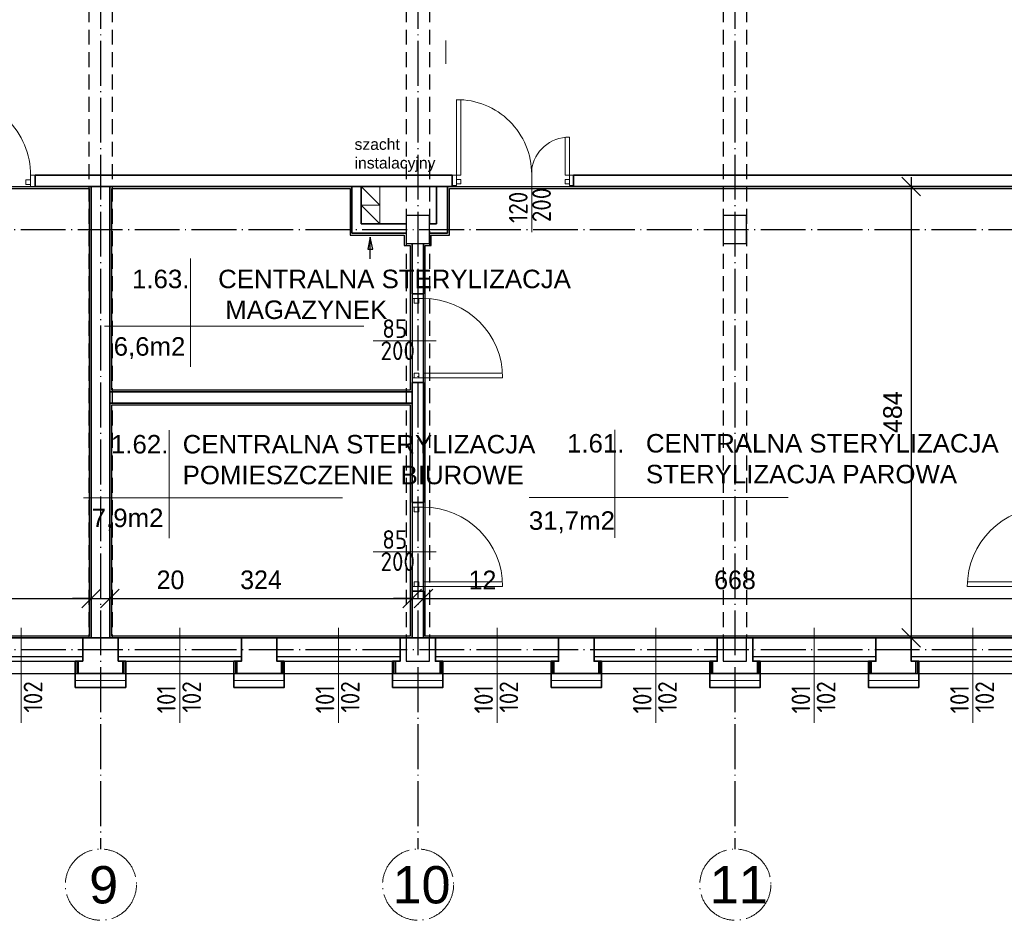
# Model space of a CAD drawing. Header units: millimetres. Extents: x -642 to 14033, y 1994 to 13520.
# Tile 12 of 72: x 3220 to 4276, y 10957 to 11922. Entities that reach past the tile are written whole.
import ezdxf

# ---------------------------------------------------------------- set-up
doc = ezdxf.new("R2010")
doc.units = ezdxf.units.MM
doc.linetypes.add('ACAD_ISO04W100', pattern=[30.5, 24, -3, 0.5, -3])
doc.linetypes.add('KRESKOWA_X2', pattern=[12, 8, -4])
for name, color, linetype, lineweight in [('drzwi', 140, 'Continuous', 13), ('KOMINY', 43, 'Continuous', 15), ('NR', 7, 'Continuous', 13), ('opisy drzwi', 40, 'Continuous', 13), ('opisy pom', 3, 'Continuous', 18), ('OPISY POM. 100', 150, 'Continuous', 20), ('sciany', 4, 'Continuous', 35), ('symetria', 7, 'ACAD_ISO04W100', 9), ('słupy', 2, 'Continuous', 30), ('wymiary', 1, 'Continuous', 13), ('ściany-OCIEPLENIE', 201, 'Continuous', 9)]:
    doc.layers.add(name, color=color, linetype=linetype, lineweight=lineweight)
doc.layers.add('POWIERZCHNIA', color=123, linetype='Continuous', plot=False)
doc.styles.add('ISO', font='isocp.shx')
doc.styles.add('ROMANS', font='ROMANS')
doc.styles.add('style1', font='arial.ttf')
doc.styles.add('SYSTEM', font='TXT')
doc.linetypes.add('BATTING', pattern='A,0.0001,-0.1,[134,ltypeshp.shx,S=0.1,R=0,X=-0.1,Y=0],-0.2,[134,ltypeshp.shx,S=0.1,R=180,X=0.1,Y=0],-0.1', length=0.4001)
doc.dimstyles.new('Jacek2', dxfattribs={"dimscale": 2, "dimtxt": 10, "dimasz": 10, "dimexe": 15, "dimexo": 15, "dimgap": 5, "dimtad": 1, "dimdec": 0, "dimzin": 0, "dimdsep": 46, "dimtxsty": 'Standard', "dimblk": 'OBLIQUE', "dimcen": 0, "dimdle": 5, "dimadec": 1, "dimazin": 0, "dimtfac": 1, "dimtdec": 0, "dimtofl": 0, "dimtmove": 0, "dimatfit": 3, "dimfxl": 1, "dimtolj": 1, "dimtzin": 0, "dimarcsym": 0})

# ---------------------------------------------------------------- blocks, each defined once
blk = doc.blocks.new('_OBLIQUE')
at = {"color": 0, "linetype": 'ByBlock'}
blk.add_line((-0.5, -0.5), (0.5, 0.5), dxfattribs=at)
blk = doc.blocks.new('*D69')
at = {"layer": 'Defpoints', "color": 0, "transparency": 16777216}
for p in [(4184.4, 11743.4), (4176.1, 11259.9), (4184.4, 11259.9)]:
    blk.add_point(p, dxfattribs=at)
at = {"layer": 'wymiary', "color": 0, "lineweight": -2, "transparency": 16777216}
for p, q in [((4176.1, 11753.4), (4176.1, 11249.9)), ((4154.4, 11743.4), (4146.1, 11743.4)), ((4154.4, 11259.9), (4146.1, 11259.9))]:
    blk.add_line(p, q, dxfattribs=at)
at = {"layer": 'wymiary', "color": 0, "lineweight": -2, "transparency": 16777216, "xscale": 20, "yscale": 20, "zscale": 20}
for p, rotation in [((4176.1, 11743.4), 90), ((4176.1, 11259.9), 270)]:
    blk.add_blockref('_OBLIQUE', p, dxfattribs=dict(at, rotation=rotation))
at = {"layer": 'wymiary', "color": 0, "transparency": 16777216, "insert": (4156.1, 11501.7), "char_height": 20, "attachment_point": 5, "rotation": 90}
blk.add_mtext('\\A1;484', dxfattribs=at)
blk = doc.blocks.new('*D174')
at = {"layer": 'Defpoints', "color": 0, "transparency": 16777216}
for p in [(3297.1, 11302), (2973.1, 11259.9), (3297.1, 11259.9)]:
    blk.add_point(p, dxfattribs=at)
at = {"layer": 'wymiary', "color": 0, "lineweight": -2, "transparency": 16777216}
for p, q in [((2973.1, 11289.9), (2973.1, 11332)), ((3297.1, 11289.9), (3297.1, 11332)), ((2963.1, 11302), (3307.1, 11302))]:
    blk.add_line(p, q, dxfattribs=at)
at = {"layer": 'wymiary', "color": 0, "lineweight": -2, "transparency": 16777216, "xscale": 20, "yscale": 20, "zscale": 20, "rotation": 180}
blk.add_blockref('_OBLIQUE', (2973.1, 11302), dxfattribs=at)
at = {"layer": 'wymiary', "color": 0, "lineweight": -2, "transparency": 16777216, "xscale": 20, "yscale": 20, "zscale": 20}
blk.add_blockref('_OBLIQUE', (3297.1, 11302), dxfattribs=at)
at = {"layer": 'wymiary', "color": 0, "transparency": 16777216, "insert": (3135.1, 11322), "char_height": 20, "attachment_point": 5}
blk.add_mtext('\\A1;324', dxfattribs=at)
blk = doc.blocks.new('*D175')
at = {"layer": 'Defpoints', "color": 0, "transparency": 16777216}
for p in [(3317.1, 11302), (3297.1, 11259.9), (3317.1, 11259.9)]:
    blk.add_point(p, dxfattribs=at)
at = {"layer": 'wymiary', "color": 0, "lineweight": -2, "transparency": 16777216}
for p, q in [((3297.1, 11289.9), (3297.1, 11332)), ((3317.1, 11289.9), (3317.1, 11332)), ((3297.1, 11302), (3277.1, 11302)), ((3317.1, 11302), (3407.1, 11302))]:
    blk.add_line(p, q, dxfattribs=at)
at = {"layer": 'wymiary', "color": 0, "lineweight": -2, "transparency": 16777216, "xscale": 20, "yscale": 20, "zscale": 20}
blk.add_blockref('_OBLIQUE', (3297.1, 11302), dxfattribs=at)
at = {"layer": 'wymiary', "color": 0, "lineweight": -2, "transparency": 16777216, "xscale": 20, "yscale": 20, "zscale": 20, "rotation": 180}
blk.add_blockref('_OBLIQUE', (3317.1, 11302), dxfattribs=at)
at = {"layer": 'wymiary', "color": 0, "transparency": 16777216, "insert": (3382.1, 11322), "char_height": 20, "attachment_point": 5}
blk.add_mtext('\\A1;20', dxfattribs=at)
blk = doc.blocks.new('*D176')
at = {"layer": 'Defpoints', "color": 0, "transparency": 16777216}
for p in [(3641.1, 11302), (3317.1, 11259.9), (3641.1, 11259.9)]:
    blk.add_point(p, dxfattribs=at)
at = {"layer": 'wymiary', "color": 0, "lineweight": -2, "transparency": 16777216}
for p, q in [((3317.1, 11289.9), (3317.1, 11332)), ((3641.1, 11289.9), (3641.1, 11332)), ((3307.1, 11302), (3651.1, 11302))]:
    blk.add_line(p, q, dxfattribs=at)
at = {"layer": 'wymiary', "color": 0, "lineweight": -2, "transparency": 16777216, "xscale": 20, "yscale": 20, "zscale": 20, "rotation": 180}
blk.add_blockref('_OBLIQUE', (3317.1, 11302), dxfattribs=at)
at = {"layer": 'wymiary', "color": 0, "lineweight": -2, "transparency": 16777216, "xscale": 20, "yscale": 20, "zscale": 20}
blk.add_blockref('_OBLIQUE', (3641.1, 11302), dxfattribs=at)
at = {"layer": 'wymiary', "color": 0, "transparency": 16777216, "insert": (3479.1, 11322), "char_height": 20, "attachment_point": 5}
blk.add_mtext('\\A1;324', dxfattribs=at)
blk = doc.blocks.new('*D177')
at = {"layer": 'Defpoints', "color": 0, "transparency": 16777216}
for p in [(3653.1, 11302), (3641.1, 11259.9), (3653.1, 11259.9)]:
    blk.add_point(p, dxfattribs=at)
at = {"layer": 'wymiary', "color": 0, "lineweight": -2, "transparency": 16777216}
for p, q in [((3641.1, 11289.9), (3641.1, 11332)), ((3653.1, 11289.9), (3653.1, 11332)), ((3641.1, 11302), (3621.1, 11302)), ((3653.1, 11302), (3739.8, 11302))]:
    blk.add_line(p, q, dxfattribs=at)
at = {"layer": 'wymiary', "color": 0, "lineweight": -2, "transparency": 16777216, "xscale": 20, "yscale": 20, "zscale": 20}
blk.add_blockref('_OBLIQUE', (3641.1, 11302), dxfattribs=at)
at = {"layer": 'wymiary', "color": 0, "lineweight": -2, "transparency": 16777216, "xscale": 20, "yscale": 20, "zscale": 20, "rotation": 180}
blk.add_blockref('_OBLIQUE', (3653.1, 11302), dxfattribs=at)
at = {"layer": 'wymiary', "color": 0, "transparency": 16777216, "insert": (3716.5, 11322), "char_height": 20, "attachment_point": 5}
blk.add_mtext('\\A1;12', dxfattribs=at)
blk = doc.blocks.new('*D178')
at = {"layer": 'Defpoints', "color": 0, "transparency": 16777216}
for p in [(4321.1, 11302), (3653.1, 11259.9), (4321.1, 11259.9)]:
    blk.add_point(p, dxfattribs=at)
at = {"layer": 'wymiary', "color": 0, "lineweight": -2, "transparency": 16777216}
for p, q in [((3653.1, 11289.9), (3653.1, 11332)), ((4321.1, 11289.9), (4321.1, 11332)), ((3643.1, 11302), (4331.1, 11302))]:
    blk.add_line(p, q, dxfattribs=at)
at = {"layer": 'wymiary', "color": 0, "lineweight": -2, "transparency": 16777216, "xscale": 20, "yscale": 20, "zscale": 20, "rotation": 180}
blk.add_blockref('_OBLIQUE', (3653.1, 11302), dxfattribs=at)
at = {"layer": 'wymiary', "color": 0, "lineweight": -2, "transparency": 16777216, "xscale": 20, "yscale": 20, "zscale": 20}
blk.add_blockref('_OBLIQUE', (4321.1, 11302), dxfattribs=at)
at = {"layer": 'wymiary', "color": 0, "transparency": 16777216, "insert": (3987.1, 11322), "char_height": 20, "attachment_point": 5}
blk.add_mtext('\\A1;668', dxfattribs=at)

msp = doc.modelspace()

# ---------------------------------------------------------------- linework, layer by layer
at = {"linetype": 'KRESKOWA_X2', "ltscale": 2}
for p, q in [((3294.6, 12631.4), (3294.6, 11259.9)), ((3319.6, 12631.4), (3319.6, 11259.9)), ((3634.6, 12631.4), (3634.6, 11259.9)), ((3659.6, 12631.4), (3659.6, 11259.9)), ((3974.6, 12631.4), (3974.6, 11259.9)), ((3999.6, 12631.4), (3999.6, 11259.9))]:
    msp.add_line(p, q, dxfattribs=at)
at = {"linetype": 'ACAD_ISO04W100', "ltscale": 2}
for p, q in [((3307.1, 12631.4), (3307.1, 11033.7)), ((3647.1, 12631.4), (3647.1, 11033.7)), ((3987.1, 12631.4), (3987.1, 11033.7)), ((476.7, 11697.4), (13301.1, 11697.4)), ((476.9, 11247.4), (8720.1, 11247.4))]:
    msp.add_line(p, q, dxfattribs=at)
at = {"ltscale": 2}
for p, q in [((1116.1, 11259.9), (4689.1, 11259.9)), ((1121.1, 11221.9), (4643.1, 11221.9))]:
    msp.add_line(p, q, dxfattribs=at)
for p, q in [((3156.1, 11240), (3288.1, 11240)), ((3326.1, 11240), (3458.1, 11240)), ((3496.1, 11240), (3628.1, 11240)), ((3666.1, 11240), (3798.1, 11240)), ((3836.1, 11240), (3968.1, 11240)), ((4006.1, 11240), (4138.1, 11240)), ((4176.1, 11240), (4308.1, 11240)), ((3156.1, 11234.9), (3288.1, 11234.9)), ((3326.1, 11234.9), (3458.1, 11234.9)), ((3496.1, 11234.9), (3628.1, 11234.9)), ((3666.1, 11234.9), (3798.1, 11234.9)), ((3836.1, 11234.9), (3968.1, 11234.9)), ((4006.1, 11234.9), (4138.1, 11234.9)), ((4176.1, 11234.9), (4308.1, 11234.9))]:
    msp.add_line(p, q)
at = {"layer": 'drzwi'}
for points in [[(3688.6, 11755.4, 0), (3693.1, 11755.4, 0), (3693.1, 11836.4, 0), (3688.6, 11836.4, 0), (3688.6, 11755.4, 0)], [(3809.6, 11755.4, 0), (3805.1, 11755.4, 0), (3805.1, 11796.2, 0)], [(3809.6, 11796.4, 0), (3809.6, 11755.4, 0)], [(3232.1, 11745.4, 0), (3227.1, 11745.4, 0), (3227.1, 11750.4, 0), (3232.1, 11750.4, 0), (3232.1, 11745.4, 0)], [(3232.1, 11743.4, 0), (3237.1, 11743.4, 0), (3237.1, 11755.4, 0), (3232.1, 11755.4, 0), (3232.1, 11743.4, 0)], [(3688.6, 11744.6, 0), (3684.1, 11744.6, 0), (3684.1, 11755.4, 0), (3688.6, 11755.4, 0), (3688.6, 11744.6, 0)], [(3688.6, 11746.4, 0), (3693.1, 11746.4, 0), (3693.1, 11750.9, 0), (3688.6, 11750.9, 0), (3688.6, 11746.4, 0)], [(3809.6, 11746.4, 0), (3805.1, 11746.4, 0), (3805.1, 11750.9, 0), (3809.6, 11750.9, 0), (3809.6, 11746.4, 0)], [(3814.1, 11744.6, 0), (3809.6, 11744.6, 0), (3809.6, 11755.4, 0), (3814.1, 11755.4, 0), (3814.1, 11744.6, 0)], [(3641.1, 11623.4, 0), (3641.1, 11628.4, 0), (3653.1, 11628.4, 0), (3653.1, 11623.4, 0), (3641.1, 11623.4, 0)], [(3643.1, 11623.4, 0), (3643.1, 11618.4, 0), (3648.1, 11618.4, 0), (3648.1, 11623.4, 0), (3643.1, 11623.4, 0)], [(3641.1, 11538.4, 0), (3641.1, 11533.4, 0), (3653.1, 11533.4, 0), (3653.1, 11538.4, 0), (3641.1, 11538.4, 0)], [(3643.1, 11538.4, 0), (3643.1, 11543.4, 0), (3648.1, 11543.4, 0), (3648.1, 11538.4, 0), (3643.1, 11538.4, 0)], [(3653.1, 11538.4, 0), (3653.1, 11543.4, 0), (3738, 11543.4, 0)], [(3738.1, 11538.4, 0), (3653.1, 11538.4, 0)], [(3641.1, 11399.9, 0), (3641.1, 11404.9, 0), (3653.1, 11404.9, 0), (3653.1, 11399.9, 0), (3641.1, 11399.9, 0)], [(3643.1, 11399.9, 0), (3643.1, 11394.9, 0), (3648.1, 11394.9, 0), (3648.1, 11399.9, 0), (3643.1, 11399.9, 0)], [(3641.1, 11314.9, 0), (3641.1, 11309.9, 0), (3653.1, 11309.9, 0), (3653.1, 11314.9, 0), (3641.1, 11314.9, 0)], [(3643.1, 11314.9, 0), (3643.1, 11319.9, 0), (3648.1, 11319.9, 0), (3648.1, 11314.9, 0), (3643.1, 11314.9, 0)], [(3653.1, 11314.9, 0), (3653.1, 11319.9, 0), (3738, 11319.9, 0)], [(3738.1, 11314.9, 0), (3653.1, 11314.9, 0)], [(4236.1, 11314.9, 0), (4321.1, 11314.9, 0)], [(4321.1, 11314.9, 0), (4321.1, 11319.9, 0), (4236.3, 11319.9, 0)]]:
    msp.add_polyline3d(points, dxfattribs=at)
for centre, radius, start, end in [((3147.1, 11755.4), 85, 359.9999, 90.0003), ((3689.1, 11756.4), 80.1, 0.1996, 90.3112), ((3809.6, 11755.4), 41, 90, 172.1957), ((3653.1, 11538.4), 85, 0, 90), ((3653.1, 11314.9), 85, 0, 90), ((4321.1, 11314.9), 85, 90, 180)]:
    msp.add_arc(centre, radius, start, end, dxfattribs=at)
at = {"layer": 'KOMINY'}
for p, q in [((3586.5, 11743.4), (3606.5, 11723.4)), ((3586.5, 11723.4), (3606.5, 11703.4))]:
    msp.add_line(p, q, dxfattribs=at)
for points in [[(3606.5, 11723.4), (3586.5, 11723.4), (3586.5, 11743.4), (3606.5, 11743.4)], [(3606.5, 11703.4), (3586.5, 11703.4), (3586.5, 11723.4), (3606.5, 11723.4)]]:
    msp.add_lwpolyline(points, close=True, dxfattribs=at)
at = {"layer": 'KOMINY', "lineweight": 30}
msp.add_lwpolyline([(3596.2, 11666.1), (3596.2, 11689.3), (3593.7, 11676.2), (3598.8, 11676.2), (3596.2, 11689.3)], dxfattribs=at)
at = {"layer": 'opisy drzwi'}
for p, q in [((3769.2, 11694.4), (3769.2, 11762.3)), ((3599.2, 11578.1), (3667, 11578.1)), ((3599.2, 11352.2), (3667, 11352.2)), ((3222.1, 11270.7), (3222.1, 11169)), ((3392.1, 11270.7), (3392.1, 11169)), ((3562.1, 11270.7), (3562.1, 11169)), ((3732.1, 11270.7), (3732.1, 11169)), ((3902.1, 11270.7), (3902.1, 11169)), ((4072.1, 11270.7), (4072.1, 11169)), ((4242.1, 11270.7), (4242.1, 11169))]:
    msp.add_line(p, q, dxfattribs=at)
at = {"layer": 'opisy pom'}
for p, q in [((3403.4, 11550.4), (3403.4, 11666.2)), ((3311.4, 11593.8), (3589.2, 11593.8)), ((3380.7, 11366.7), (3380.7, 11482.5)), ((3858.4, 11367), (3858.4, 11482.8)), ((3288.7, 11410.1), (3566.4, 11410.1)), ((3766.4, 11410.4), (4044.1, 11410.4))]:
    msp.add_line(p, q, dxfattribs=at)
at = {"layer": 'POWIERZCHNIA'}
for points in [[(2973.1, 11682.4), (2979.6, 11682.4), (2979.6, 11693.4), (3023.1, 11693.4), (3023.1, 11743.4), (3297.1, 11743.4), (3297.1, 11259.9), (2973.1, 11259.9), (2973.1, 11682.4), (2979.6, 11682.4), (2979.6, 11693.4)], [(2981.6, 11691.4), (3025.1, 11691.4), (3025.1, 11741.4), (3295.1, 11741.4), (3295.1, 11261.9), (2975.1, 11261.9), (2975.1, 11680.4)], [(3317.1, 11743.4), (3576.5, 11743.4), (3576.5, 11693.4), (3634.6, 11693.4), (3634.6, 11682.4), (3641.1, 11682.4), (3641.1, 11523.4), (3317.1, 11523.4), (3317.1, 11743.4)], [(3679.1, 11743.4), (4321.1, 11743.4), (4321.1, 11712.4), (4314.6, 11712.4), (4314.6, 11682.4), (4321.1, 11682.4), (4321.1, 11259.9), (3653.1, 11259.9), (3653.1, 11682.4), (3659.6, 11682.4), (3659.6, 11693.4), (3679.1, 11693.4), (3679.1, 11743.4)]]:
    msp.add_lwpolyline(points, dxfattribs=at)
for points in [[(3319.1, 11741.4), (3574.5, 11741.4), (3574.5, 11691.4), (3632.6, 11691.4), (3632.6, 11680.4), (3639.1, 11680.4), (3639.1, 11525.4), (3319.1, 11525.4)], [(3681.1, 11741.4), (4319.1, 11741.4), (4319.1, 11714.4), (4312.6, 11714.4), (4312.6, 11680.4), (4319.1, 11680.4), (4319.1, 11261.9), (3655.1, 11261.9), (3655.1, 11680.4), (3661.6, 11680.4), (3661.6, 11691.4), (3681.1, 11691.4)], [(3317.1, 11511.4), (3641.1, 11511.4), (3641.1, 11259.9), (3317.1, 11259.9)], [(3319.1, 11509.4), (3639.1, 11509.4), (3639.1, 11261.9), (3319.1, 11261.9)]]:
    msp.add_lwpolyline(points, close=True, dxfattribs=at)
at = {"layer": 'sciany'}
for p, q in [((3237.1, 11755.4), (3237.1, 11743.4)), ((3237.1, 11755.4), (3684.1, 11755.4)), ((3684.1, 11755.4), (3684.1, 11743.4)), ((3814.1, 11755.4), (4404.1, 11755.4)), ((3814.1, 11743.4), (3814.1, 11755.4)), ((3237.1, 11743.4), (3684.1, 11743.4)), ((3297.1, 11743.4), (3297.1, 11536.4)), ((3317.1, 11743.4), (3317.1, 11712.4)), ((3576.5, 11743.4), (3576.5, 11693.4)), ((3576.5, 11693.4), (3576.5, 11743.4)), ((3586.5, 11743.4), (3586.5, 11703.4)), ((3667.1, 11743.4), (3667.1, 11703.4)), ((3679.1, 11743.4), (3679.1, 11693.4)), ((3814.1, 11743.4), (4404.1, 11743.4)), ((3317.1, 11712.4), (3317.1, 11536.4)), ((3641.1, 11682.4), (3641.1, 11628.4)), ((3653.1, 11682.4), (3653.1, 11628.4)), ((3641.1, 11628.4), (3653.1, 11628.4)), ((3297.1, 11536.4), (3297.1, 11259.9)), ((3317.1, 11536.4), (3317.1, 11259.9)), ((3641.1, 11533.4), (3653.1, 11533.4)), ((3641.1, 11533.4), (3641.1, 11404.9)), ((3653.1, 11533.4), (3653.1, 11404.9)), ((3317.1, 11523.4), (3641.1, 11523.4)), ((3317.1, 11511.4), (3641.1, 11511.4)), ((3641.1, 11404.9), (3653.1, 11404.9)), ((3641.1, 11309.9), (3653.1, 11309.9)), ((3641.1, 11309.9), (3641.1, 11259.9)), ((3653.1, 11309.9), (3653.1, 11259.9)), ((3288.1, 11234.9), (3288.1, 11259.9)), ((3297.1, 11259.9), (3288.1, 11259.9)), ((3297.1, 11259.9), (3297.1, 11259.9)), ((3317.1, 11259.9), (3297.1, 11259.9)), ((3317.1, 11259.9), (3326.1, 11259.9)), ((3326.1, 11259.9), (3326.1, 11234.9)), ((3283.1, 11221.9), (3283.1, 11234.9)), ((3283.1, 11234.9), (3288.1, 11234.9)), ((3326.1, 11234.9), (3331.1, 11234.9)), ((3331.1, 11234.9), (3331.1, 11221.9)), ((3331.1, 11221.9), (3283.1, 11221.9))]:
    msp.add_line(p, q, dxfattribs=at)
for points in [[(3634.6, 11703.4), (3586.5, 11703.4)], [(3667.1, 11703.4), (3667.1, 11703.4), (3659.6, 11703.4)], [(3634.6, 11693.4), (3576.5, 11693.4)], [(3679.1, 11693.4), (3659.6, 11693.4)], [(3458.1, 11259.9), (3496.1, 11259.9), (3496.1, 11234.9), (3501.1, 11234.9), (3501.1, 11221.9), (3453.1, 11221.9), (3453.1, 11234.9), (3458.1, 11234.9), (3458.1, 11259.9)], [(3628.1, 11259.9), (3666.1, 11259.9), (3666.1, 11234.9), (3671.1, 11234.9), (3671.1, 11221.9), (3623.1, 11221.9), (3623.1, 11234.9), (3628.1, 11234.9), (3628.1, 11259.9)], [(3798.1, 11259.9), (3836.1, 11259.9), (3836.1, 11234.9), (3841.1, 11234.9), (3841.1, 11221.9), (3793.1, 11221.9), (3793.1, 11234.9), (3798.1, 11234.9), (3798.1, 11259.9)], [(3968.1, 11259.9), (4006.1, 11259.9), (4006.1, 11234.9), (4011.1, 11234.9), (4011.1, 11221.9), (3963.1, 11221.9), (3963.1, 11234.9), (3968.1, 11234.9), (3968.1, 11259.9)], [(4138.1, 11259.9), (4176.1, 11259.9), (4176.1, 11234.9), (4181.1, 11234.9), (4181.1, 11221.9), (4133.1, 11221.9), (4133.1, 11234.9), (4138.1, 11234.9), (4138.1, 11259.9)], [(3283.1, 11234.9), (3280.1, 11234.9), (3280.1, 11206.9), (3334.1, 11206.9), (3334.1, 11234.9), (3331.1, 11234.9)], [(3453.1, 11234.9), (3450.1, 11234.9), (3450.1, 11206.9), (3504.1, 11206.9), (3504.1, 11234.9), (3501.1, 11234.9)], [(3623.1, 11234.9), (3620.1, 11234.9), (3620.1, 11206.9), (3674.1, 11206.9), (3674.1, 11234.9), (3671.1, 11234.9)], [(3793.1, 11234.9), (3790.1, 11234.9), (3790.1, 11206.9), (3844.1, 11206.9), (3844.1, 11234.9), (3841.1, 11234.9)], [(3963.1, 11234.9), (3960.1, 11234.9), (3960.1, 11206.9), (4014.1, 11206.9), (4014.1, 11234.9), (4011.1, 11234.9)], [(4133.1, 11234.9), (4130.1, 11234.9), (4130.1, 11206.9), (4184.1, 11206.9), (4184.1, 11234.9), (4181.1, 11234.9)]]:
    msp.add_lwpolyline(points, dxfattribs=at)
at = {"layer": 'symetria', "ltscale": 2}
for centre in [(3307.5, 10995.6), (3307.5, 10995.6), (3647.5, 10995.6), (3647.5, 10995.6), (3987.5, 10995.6), (3987.5, 10995.6)]:
    msp.add_circle(centre, 38.1, dxfattribs=at)
at = {"layer": 'słupy'}
for points in [[(3634.6, 11682.4), (3659.6, 11682.4), (3659.6, 11712.4), (3634.6, 11712.4)], [(3974.6, 11682.4), (3999.6, 11682.4), (3999.6, 11712.4), (3974.6, 11712.4)], [(3634.6, 11234.9), (3659.6, 11234.9), (3659.6, 11259.9), (3634.6, 11259.9)], [(3974.6, 11234.9), (3999.6, 11234.9), (3999.6, 11259.9), (3974.6, 11259.9)]]:
    msp.add_lwpolyline(points, close=True, dxfattribs=at)
at = {"layer": 'wymiary'}
msp.add_line((3677.1, 11899.9), (3677.1, 11874.9), dxfattribs=at)
at = {"layer": 'ściany-OCIEPLENIE', "linetype": 'BATTING', "ltscale": 3}
for p, q in [((3281.6, 11234.9), (3281.6, 11221.9)), ((3332.6, 11234.9), (3332.6, 11221.9)), ((3451.6, 11234.9), (3451.6, 11221.9)), ((3502.6, 11234.9), (3502.6, 11221.9)), ((3621.6, 11234.9), (3621.6, 11221.9)), ((3672.6, 11234.9), (3672.6, 11221.9)), ((3791.6, 11234.9), (3791.6, 11221.9)), ((3842.6, 11234.9), (3842.6, 11221.9)), ((3961.6, 11234.9), (3961.6, 11221.9)), ((4012.6, 11234.9), (4012.6, 11221.9)), ((4131.6, 11234.9), (4131.6, 11221.9)), ((4182.6, 11234.9), (4182.6, 11221.9))]:
    msp.add_line(p, q, dxfattribs=at)
at = {"layer": 'ściany-OCIEPLENIE', "linetype": 'BATTING', "ltscale": 14}
for p, q in [((3334.1, 11214.4), (3280.1, 11214.4)), ((3504.1, 11214.4), (3450.1, 11214.4)), ((3674.1, 11214.4), (3620.1, 11214.4)), ((3844.1, 11214.4), (3790.1, 11214.4)), ((4014.1, 11214.4), (3960.1, 11214.4)), ((4184.1, 11214.4), (4130.1, 11214.4))]:
    msp.add_line(p, q, dxfattribs=at)

# ---------------------------------------------------------------- texts
at = {"layer": 'NR', "ltscale": 5, "char_height": 40, "width": 65, "attachment_point": 1, "style": 'style1'}
for s, insert in [('9', (3294.9, 11015.5)), ('9', (3294.9, 11015.5)), ('10', (3620.1, 11015.5)), ('10', (3620.1, 11015.5)), ('11', (3960.1, 11015.5)), ('11', (3960.1, 11015.5))]:
    msp.add_mtext(s, dxfattribs=dict(at, insert=insert))
at = {"layer": 'opisy drzwi', "style": 'ISO'}
for s, p in [('120', (3764.8, 11704.3)), ('200', (3789.8, 11705.2)), ('102', (3244.7, 11179.9)), ('101', (3387.7, 11179)), ('102', (3414.7, 11179.9)), ('101', (3557.7, 11179)), ('102', (3584.7, 11179.9)), ('101', (3727.7, 11179)), ('102', (3754.7, 11179.9)), ('101', (3897.7, 11179)), ('102', (3924.7, 11179.9)), ('101', (4067.7, 11179)), ('102', (4094.7, 11179.9)), ('101', (4237.7, 11179)), ('102', (4264.7, 11179.9))]:
    msp.add_text(s, height=20, rotation=90, dxfattribs=at).set_placement(p)
for s, p in [('85', (3609.1, 11581.2)), ('200', (3607.2, 11557.5)), ('85', (3609.1, 11355.3)), ('200', (3607.2, 11331.6))]:
    msp.add_text(s, height=20, dxfattribs=at).set_placement(p)
at = {"layer": 'opisy pom', "char_height": 19.8, "attachment_point": 1, "style": 'SYSTEM'}
for s, insert in [('{\\fArial|b0|i0|c238|p34;1.63.    CENTRALNA STERYLIZACJA\\P             MAGAZYNEK}', (3340.9, 11654.3)), ('{\\fArial|b0|i0|c238|p34;6,6m2  }', (3321.2, 11582)), ('{\\fArial|b0|i0|c238|p34;1.62.  CENTRALNA STERYLIZACJA\\P          POMIESZCZENIE BIUROWE}', (3318.3, 11477.3)), ('{\\fArial|b0|i0|c238|p34;1.61.   CENTRALNA STERYLIZACJA\\P           STERYLIZACJA PAROWA}', (3807.1, 11478.3)), ('{\\fArial|b0|i0|c238|p34;7,9m2  }', (3297.7, 11398.4)), ('{\\fArial|b0|i0|c238|p34;31,7m2  }', (3766.2, 11395.5))]:
    msp.add_mtext(s, dxfattribs=dict(at, insert=insert))
at = {"layer": 'OPISY POM. 100', "insert": (3579.4, 11794.7), "char_height": 12, "attachment_point": 1, "style": 'ROMANS'}
msp.add_mtext('{\\fArial|b0|i0|c238|p34;szacht\\Pinstalacyjny}', dxfattribs=at)

# ---------------------------------------------------------------- dimensions: what is measured, and where the dimension line sits
at = {"layer": 'wymiary'}
dim = msp.add_linear_dim(base=(4176.12105, 11259.9386), p1=(4184.38755, 11743.43864), p2=(4184.38755, 11259.9386), angle=90, dimstyle='Jacek2', dxfattribs=at)
dim.commit()
dim.dimension.update_dxf_attribs({"geometry": '*D69', "text_midpoint": (4156.12105, 11501.68862)})
for base, p1, p2, picture, middle in [((3297.1, 11302), (2973.1, 11259.9), (3297.1, 11259.9), '*D174', (3135.1, 11322)), ((3317.1, 11302), (3297.1, 11259.9), (3317.1, 11259.9), '*D175', (3382.1, 11322)), ((3641.1, 11302), (3317.1, 11259.9), (3641.1, 11259.9), '*D176', (3479.1, 11322)), ((3653.1, 11302), (3641.1, 11259.9), (3653.1, 11259.9), '*D177', (3716.5, 11322)), ((4321.1, 11302), (3653.1, 11259.9), (4321.1, 11259.9), '*D178', (3987.1, 11322))]:
    dim = msp.add_linear_dim(base=base, p1=p1, p2=p2, dimstyle='Jacek2', dxfattribs=at)
    dim.commit()
    dim.dimension.update_dxf_attribs({"geometry": picture, "text_midpoint": middle})

doc.saveas('drawing.dxf')
